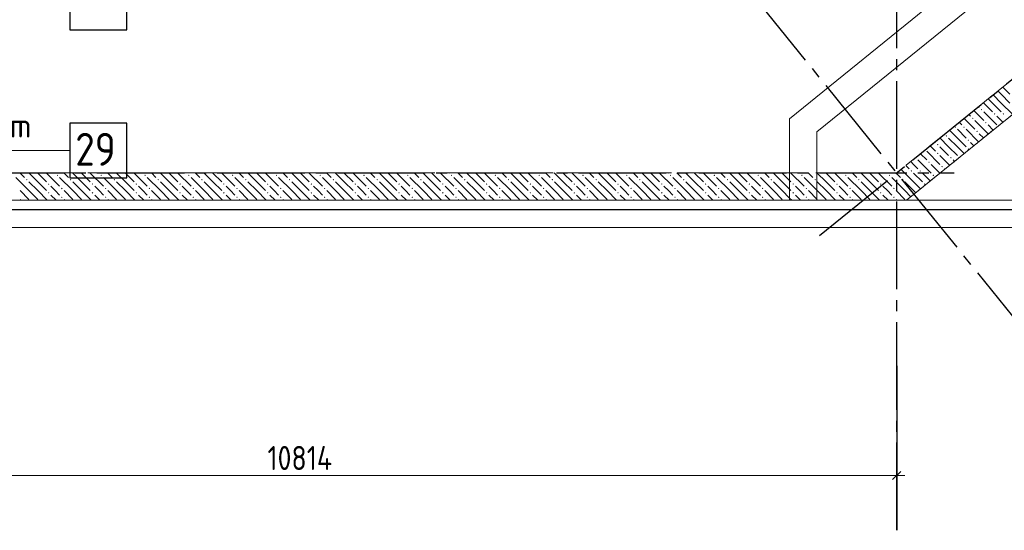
# Model space of a CAD drawing. Header units: millimetres. Extents: x 0 to 59400, y 0 to 42000.
# Tile 23 of 32: x 40496 to 49489, y 16519 to 21180. Entities that reach past the tile are written whole.
import ezdxf

# ---------------------------------------------------------------- set-up
doc = ezdxf.new("R2010")
doc.units = ezdxf.units.MM
doc.linetypes.add('______2', pattern=[270, 200, -70])
doc.linetypes.add('______5', pattern=[1100, 800, -100, 100, -100])
for name, color, linetype, lineweight in [('Standard', 7, 'Continuous', 25), ('ДОП Верх по У', 7, 'Continuous', 18), ('ЖБ Перекрытие верхний уровень_1', 7, 'Continuous', 18), ('ЖБ Перекрытие нижний уровень с отделкой', 7, 'Continuous', 13), ('Позиционная метка номер позиции', 7, 'Continuous', 13), ('Размерная линия_ общее', 7, 'Continuous', 13)]:
    doc.layers.add(name, color=color, linetype=linetype, lineweight=lineweight)
doc.layers.add('ЖБ Стена верхний уровень', color=7, linetype='______2', lineweight=13, true_color=0x656565)
doc.layers.add('Оси', color=7, linetype='______5', lineweight=13, true_color=0x656565)
doc.styles.add('ISOCPEUR', font='txt')

msp = doc.modelspace()

# ---------------------------------------------------------------- hatches: boundary and pattern name
at = {"layer": 'ЖБ Стена верхний уровень', "linetype": 'Continuous', "lineweight": 18, "transparency": 33554687}
for points in [[(49274.1, 20359.6), (49280.6, 20366.1), (49287.1, 20359.6), (49280.6, 20353.1)], [(49394.1, 20319.6), (49400.6, 20326.1), (49407.1, 20319.6), (49400.6, 20313.1)], [(49474.1, 20319.6), (49480.6, 20326.1), (49487.1, 20319.6), (49480.6, 20313.1)], [(49194.1, 20279.6), (49200.6, 20286.1), (49207.1, 20279.6), (49200.6, 20273.1)], [(49314.1, 20239.6), (49320.6, 20246.1), (49327.1, 20239.6), (49320.6, 20233.1)], [(49034.1, 20199.6), (49040.6, 20206.1), (49047.1, 20199.6), (49040.6, 20193.1)], [(49114.1, 20199.6), (49120.6, 20206.1), (49127.1, 20199.6), (49120.6, 20193.1)], [(49234.1, 20159.6), (49240.6, 20166.1), (49247.1, 20159.6), (49240.6, 20153.1)], [(48954.1, 20119.6), (48960.6, 20126.1), (48967.1, 20119.6), (48960.6, 20113.1)], [(49154.1, 20079.6), (49160.6, 20086.1), (49167.1, 20079.6), (49160.6, 20073.1)], [(48874.1, 20039.6), (48880.6, 20046.1), (48887.1, 20039.6), (48880.6, 20033.1)], [(48874.1, 19959.6), (48880.6, 19966.1), (48887.1, 19959.6), (48880.6, 19953.1)], [(49154.1, 19999.6), (49160.6, 20006.1), (49167.1, 19999.6), (49160.6, 19993.1)], [(48682.4, 19924.2), (48687.1, 19919.6), (48680.6, 19913.1), (48675.2, 19918.4)], [(48794.1, 19879.6), (48800.6, 19886.1), (48807.1, 19879.6), (48800.6, 19873.1)], [(48994.1, 19919.6), (49000.6, 19926.1), (49007.1, 19919.6), (49000.6, 19913.1)], [(49075, 19920.5), (49080.6, 19926.1), (49081.2, 19925.5)], [(48634.1, 19799.6), (48640.6, 19806.1), (48647.1, 19799.6), (48640.6, 19793.1)], [(48714.1, 19799.6), (48720.6, 19806.1), (48727.1, 19799.6), (48720.6, 19793.1)], [(48914.1, 19839.6), (48920.6, 19846.1), (48927.1, 19839.6), (48920.6, 19833.1)], [(40554.1, 19719.6), (40560.6, 19726.1), (40567.1, 19719.6), (40560.6, 19713.1)], [(40834.1, 19759.6), (40840.6, 19766.1), (40847.1, 19759.6), (40840.6, 19753.1)], [(40954.1, 19719.6), (40960.6, 19726.1), (40967.1, 19719.6), (40960.6, 19713.1)], [(41234.1, 19759.6), (41240.6, 19766.1), (41247.1, 19759.6), (41240.6, 19753.1)], [(41354.1, 19719.6), (41360.6, 19726.1), (41367.1, 19719.6), (41360.6, 19713.1)], [(41634.1, 19759.6), (41640.6, 19766.1), (41647.1, 19759.6), (41640.6, 19753.1)], [(41754.1, 19719.6), (41760.6, 19726.1), (41767.1, 19719.6), (41760.6, 19713.1)], [(42034.1, 19759.6), (42040.6, 19766.1), (42047.1, 19759.6), (42040.6, 19753.1)], [(42154.1, 19719.6), (42160.6, 19726.1), (42167.1, 19719.6), (42160.6, 19713.1)], [(42434.1, 19759.6), (42440.6, 19766.1), (42447.1, 19759.6), (42440.6, 19753.1)], [(42554.1, 19719.6), (42560.6, 19726.1), (42567.1, 19719.6), (42560.6, 19713.1)], [(42834.1, 19759.6), (42840.6, 19766.1), (42847.1, 19759.6), (42840.6, 19753.1)], [(42954.1, 19719.6), (42960.6, 19726.1), (42967.1, 19719.6), (42960.6, 19713.1)], [(43234.1, 19759.6), (43240.6, 19766.1), (43247.1, 19759.6), (43240.6, 19753.1)], [(43354.1, 19719.6), (43360.6, 19726.1), (43367.1, 19719.6), (43360.6, 19713.1)], [(43634.1, 19759.6), (43640.6, 19766.1), (43647.1, 19759.6), (43640.6, 19753.1)], [(43754.1, 19719.6), (43760.6, 19726.1), (43767.1, 19719.6), (43760.6, 19713.1)], [(44034.1, 19759.6), (44040.6, 19766.1), (44047.1, 19759.6), (44040.6, 19753.1)], [(44154.1, 19719.6), (44160.6, 19726.1), (44167.1, 19719.6), (44160.6, 19713.1)], [(44434.1, 19759.6), (44440.6, 19766.1), (44447.1, 19759.6), (44440.6, 19753.1)], [(44554.1, 19719.6), (44560.6, 19726.1), (44567.1, 19719.6), (44560.6, 19713.1)], [(44834.1, 19759.6), (44840.6, 19766.1), (44847.1, 19759.6), (44840.6, 19753.1)], [(44954.1, 19719.6), (44960.6, 19726.1), (44967.1, 19719.6), (44960.6, 19713.1)], [(45234.1, 19759.6), (45240.6, 19766.1), (45247.1, 19759.6), (45240.6, 19753.1)], [(45354.1, 19719.6), (45360.6, 19726.1), (45367.1, 19719.6), (45360.6, 19713.1)], [(45634.1, 19759.6), (45640.6, 19766.1), (45647.1, 19759.6), (45640.6, 19753.1)], [(45754.1, 19719.6), (45760.6, 19726.1), (45767.1, 19719.6), (45760.6, 19713.1)], [(46034.1, 19759.6), (46040.6, 19766.1), (46047.1, 19759.6), (46040.6, 19753.1)], [(46154.1, 19719.6), (46160.6, 19726.1), (46167.1, 19719.6), (46160.6, 19713.1)], [(46434.1, 19759.6), (46440.6, 19766.1), (46447.1, 19759.6), (46440.6, 19753.1)], [(46554.1, 19719.6), (46560.6, 19726.1), (46567.1, 19719.6), (46560.6, 19713.1)], [(46834.1, 19759.6), (46840.6, 19766.1), (46847.1, 19759.6), (46840.6, 19753.1)], [(46954.1, 19719.6), (46960.6, 19726.1), (46967.1, 19719.6), (46960.6, 19713.1)], [(47234.1, 19759.6), (47240.6, 19766.1), (47247.1, 19759.6), (47240.6, 19753.1)], [(47354.1, 19719.6), (47360.6, 19726.1), (47367.1, 19719.6), (47360.6, 19713.1)], [(47634.1, 19759.6), (47640.6, 19766.1), (47647.1, 19759.6), (47640.6, 19753.1)], [(47754.1, 19719.6), (47760.6, 19726.1), (47767.1, 19719.6), (47760.6, 19713.1)], [(48034.1, 19759.6), (48040.6, 19766.1), (48047.1, 19759.6), (48040.6, 19753.1)], [(48154.1, 19719.6), (48160.6, 19726.1), (48167.1, 19719.6), (48160.6, 19713.1)], [(48434.1, 19759.6), (48440.6, 19766.1), (48447.1, 19759.6), (48440.6, 19753.1)], [(48554.1, 19719.6), (48560.6, 19726.1), (48567.1, 19719.6), (48560.6, 19713.1)], [(48834.1, 19759.6), (48840.6, 19766.1), (48847.1, 19759.6), (48840.6, 19753.1)], [(40754.1, 19679.6), (40760.6, 19686.1), (40767.1, 19679.6), (40760.6, 19673.1)], [(40754.1, 19599.6), (40760.6, 19606.1), (40767.1, 19599.6), (40760.6, 19593.1)], [(40874.1, 19639.6), (40880.6, 19646.1), (40887.1, 19639.6), (40880.6, 19633.1)], [(41154.1, 19679.6), (41160.6, 19686.1), (41167.1, 19679.6), (41160.6, 19673.1)], [(41154.1, 19599.6), (41160.6, 19606.1), (41167.1, 19599.6), (41160.6, 19593.1)], [(41274.1, 19639.6), (41280.6, 19646.1), (41287.1, 19639.6), (41280.6, 19633.1)], [(41554.1, 19679.6), (41560.6, 19686.1), (41567.1, 19679.6), (41560.6, 19673.1)], [(41554.1, 19599.6), (41560.6, 19606.1), (41567.1, 19599.6), (41560.6, 19593.1)], [(41674.1, 19639.6), (41680.6, 19646.1), (41687.1, 19639.6), (41680.6, 19633.1)], [(41954.1, 19679.6), (41960.6, 19686.1), (41967.1, 19679.6), (41960.6, 19673.1)], [(41954.1, 19599.6), (41960.6, 19606.1), (41967.1, 19599.6), (41960.6, 19593.1)], [(42074.1, 19639.6), (42080.6, 19646.1), (42087.1, 19639.6), (42080.6, 19633.1)], [(42354.1, 19679.6), (42360.6, 19686.1), (42367.1, 19679.6), (42360.6, 19673.1)], [(42354.1, 19599.6), (42360.6, 19606.1), (42367.1, 19599.6), (42360.6, 19593.1)], [(42474.1, 19639.6), (42480.6, 19646.1), (42487.1, 19639.6), (42480.6, 19633.1)], [(42754.1, 19679.6), (42760.6, 19686.1), (42767.1, 19679.6), (42760.6, 19673.1)], [(42754.1, 19599.6), (42760.6, 19606.1), (42767.1, 19599.6), (42760.6, 19593.1)], [(42874.1, 19639.6), (42880.6, 19646.1), (42887.1, 19639.6), (42880.6, 19633.1)], [(43154.1, 19679.6), (43160.6, 19686.1), (43167.1, 19679.6), (43160.6, 19673.1)], [(43154.1, 19599.6), (43160.6, 19606.1), (43167.1, 19599.6), (43160.6, 19593.1)], [(43274.1, 19639.6), (43280.6, 19646.1), (43287.1, 19639.6), (43280.6, 19633.1)], [(43554.1, 19679.6), (43560.6, 19686.1), (43567.1, 19679.6), (43560.6, 19673.1)], [(43554.1, 19599.6), (43560.6, 19606.1), (43567.1, 19599.6), (43560.6, 19593.1)], [(43674.1, 19639.6), (43680.6, 19646.1), (43687.1, 19639.6), (43680.6, 19633.1)], [(43954.1, 19679.6), (43960.6, 19686.1), (43967.1, 19679.6), (43960.6, 19673.1)], [(43954.1, 19599.6), (43960.6, 19606.1), (43967.1, 19599.6), (43960.6, 19593.1)], [(44074.1, 19639.6), (44080.6, 19646.1), (44087.1, 19639.6), (44080.6, 19633.1)], [(44354.1, 19679.6), (44360.6, 19686.1), (44367.1, 19679.6), (44360.6, 19673.1)], [(44354.1, 19599.6), (44360.6, 19606.1), (44367.1, 19599.6), (44360.6, 19593.1)], [(44474.1, 19639.6), (44480.6, 19646.1), (44487.1, 19639.6), (44480.6, 19633.1)], [(44754.1, 19679.6), (44760.6, 19686.1), (44767.1, 19679.6), (44760.6, 19673.1)], [(44754.1, 19599.6), (44760.6, 19606.1), (44767.1, 19599.6), (44760.6, 19593.1)], [(44874.1, 19639.6), (44880.6, 19646.1), (44887.1, 19639.6), (44880.6, 19633.1)], [(45154.1, 19679.6), (45160.6, 19686.1), (45167.1, 19679.6), (45160.6, 19673.1)], [(45154.1, 19599.6), (45160.6, 19606.1), (45167.1, 19599.6), (45160.6, 19593.1)], [(45274.1, 19639.6), (45280.6, 19646.1), (45287.1, 19639.6), (45280.6, 19633.1)], [(45554.1, 19679.6), (45560.6, 19686.1), (45567.1, 19679.6), (45560.6, 19673.1)], [(45554.1, 19599.6), (45560.6, 19606.1), (45567.1, 19599.6), (45560.6, 19593.1)], [(45674.1, 19639.6), (45680.6, 19646.1), (45687.1, 19639.6), (45680.6, 19633.1)], [(45954.1, 19679.6), (45960.6, 19686.1), (45967.1, 19679.6), (45960.6, 19673.1)], [(45954.1, 19599.6), (45960.6, 19606.1), (45967.1, 19599.6), (45960.6, 19593.1)], [(46074.1, 19639.6), (46080.6, 19646.1), (46087.1, 19639.6), (46080.6, 19633.1)], [(46354.1, 19679.6), (46360.6, 19686.1), (46367.1, 19679.6), (46360.6, 19673.1)], [(46354.1, 19599.6), (46360.6, 19606.1), (46367.1, 19599.6), (46360.6, 19593.1)], [(46474.1, 19639.6), (46480.6, 19646.1), (46487.1, 19639.6), (46480.6, 19633.1)], [(46754.1, 19679.6), (46760.6, 19686.1), (46767.1, 19679.6), (46760.6, 19673.1)], [(46754.1, 19599.6), (46760.6, 19606.1), (46767.1, 19599.6), (46760.6, 19593.1)], [(46874.1, 19639.6), (46880.6, 19646.1), (46887.1, 19639.6), (46880.6, 19633.1)], [(47154.1, 19679.6), (47160.6, 19686.1), (47167.1, 19679.6), (47160.6, 19673.1)], [(47154.1, 19599.6), (47160.6, 19606.1), (47167.1, 19599.6), (47160.6, 19593.1)], [(47274.1, 19639.6), (47280.6, 19646.1), (47287.1, 19639.6), (47280.6, 19633.1)], [(47554.1, 19679.6), (47560.6, 19686.1), (47567.1, 19679.6), (47560.6, 19673.1)], [(47554.1, 19599.6), (47560.6, 19606.1), (47567.1, 19599.6), (47560.6, 19593.1)], [(47674.1, 19639.6), (47680.6, 19646.1), (47687.1, 19639.6), (47680.6, 19633.1)], [(47954.1, 19679.6), (47960.6, 19686.1), (47967.1, 19679.6), (47960.6, 19673.1)], [(47954.1, 19599.6), (47960.6, 19606.1), (47967.1, 19599.6), (47960.6, 19593.1)], [(48074.1, 19639.6), (48080.6, 19646.1), (48087.1, 19639.6), (48080.6, 19633.1)], [(48354.1, 19679.6), (48360.6, 19686.1), (48367.1, 19679.6), (48360.6, 19673.1)], [(48354.1, 19599.6), (48360.6, 19606.1), (48367.1, 19599.6), (48360.6, 19593.1)], [(48474.1, 19639.6), (48480.6, 19646.1), (48487.1, 19639.6), (48480.6, 19633.1)], [(48754.1, 19679.6), (48760.6, 19686.1), (48767.1, 19679.6), (48760.6, 19673.1)], [(40874.1, 19559.6), (40880.6, 19566.1), (40887.1, 19559.6), (40880.6, 19553.1)], [(41274.1, 19559.6), (41280.6, 19566.1), (41287.1, 19559.6), (41280.6, 19553.1)], [(41674.1, 19559.6), (41680.6, 19566.1), (41687.1, 19559.6), (41680.6, 19553.1)], [(42074.1, 19559.6), (42080.6, 19566.1), (42087.1, 19559.6), (42080.6, 19553.1)], [(42474.1, 19559.6), (42480.6, 19566.1), (42487.1, 19559.6), (42480.6, 19553.1)], [(42874.1, 19559.6), (42880.6, 19566.1), (42887.1, 19559.6), (42880.6, 19553.1)], [(43274.1, 19559.6), (43280.6, 19566.1), (43287.1, 19559.6), (43280.6, 19553.1)], [(43674.1, 19559.6), (43680.6, 19566.1), (43687.1, 19559.6), (43680.6, 19553.1)], [(44074.1, 19559.6), (44080.6, 19566.1), (44087.1, 19559.6), (44080.6, 19553.1)], [(44474.1, 19559.6), (44480.6, 19566.1), (44487.1, 19559.6), (44480.6, 19553.1)], [(44874.1, 19559.6), (44880.6, 19566.1), (44887.1, 19559.6), (44880.6, 19553.1)], [(45274.1, 19559.6), (45280.6, 19566.1), (45287.1, 19559.6), (45280.6, 19553.1)], [(45674.1, 19559.6), (45680.6, 19566.1), (45687.1, 19559.6), (45680.6, 19553.1)], [(46074.1, 19559.6), (46080.6, 19566.1), (46087.1, 19559.6), (46080.6, 19553.1)], [(46474.1, 19559.6), (46480.6, 19566.1), (46487.1, 19559.6), (46480.6, 19553.1)], [(46874.1, 19559.6), (46880.6, 19566.1), (46887.1, 19559.6), (46880.6, 19553.1)], [(47274.1, 19559.6), (47280.6, 19566.1), (47287.1, 19559.6), (47280.6, 19553.1)], [(47674.1, 19559.6), (47680.6, 19566.1), (47687.1, 19559.6), (47680.6, 19553.1)], [(48074.1, 19559.6), (48080.6, 19566.1), (48087.1, 19559.6), (48080.6, 19553.1)], [(48474.1, 19559.6), (48480.6, 19566.1), (48487.1, 19559.6), (48480.6, 19553.1)]]:
    msp.add_hatch(color=7, dxfattribs=at).paths.add_polyline_path(points, flags=16)

# ---------------------------------------------------------------- linework, layer by layer
at = {"layer": 'Standard', "color": 7, "linetype": 'Continuous', "lineweight": 13, "transparency": 33554687}
for points in [[(59400, 42000), (0, 42000), (0, 19532), (59400, 19532), (59400, 42000)], [(6812.7, 19282), (55405.8, 19282), (55405.8, 38032), (6812.7, 38032), (6812.7, 19282)], [(6812.7, 19532), (55406.2, 19532), (55406.2, 38032), (6812.7, 38032), (6812.7, 19532)]]:
    msp.add_lwpolyline(points, dxfattribs=at)
at = {"layer": 'Standard', "color": 254, "linetype": 'Continuous', "lineweight": 25, "true_color": 0xc4c4ff, "transparency": 33554687}
msp.add_lwpolyline([(7672.7, 19449), (55215.3, 19449), (55215.3, 38101), (7672.7, 38101), (7672.7, 19449)], dxfattribs=at)
at = {"layer": 'ДОП Верх по У', "color": 7, "linetype": 'Continuous', "lineweight": 25, "transparency": 33554687}
for points in [[(40953.1, 21088.9), (41473.1, 21088.9), (41473.1, 21588.9), (40953.1, 21588.9), (40953.1, 21088.9)], [(40953.1, 19737), (41473.1, 19737), (41473.1, 20237), (40953.1, 20237), (40953.1, 19737)]]:
    msp.add_lwpolyline(points, dxfattribs=at)
at = {"layer": 'ЖБ Перекрытие верхний уровень_1', "color": 7, "linetype": 'Continuous', "lineweight": 18, "transparency": 33554687}
for p, q in [((47777.7, 20156.7), (51765, 23385.6)), ((47777.7, 19532), (47777.7, 20156.7)), ((33492.7, 19532), (47777.7, 19532))]:
    msp.add_line(p, q, dxfattribs=at)
at = {"layer": 'ЖБ Перекрытие нижний уровень с отделкой', "color": 7, "linetype": 'Continuous', "lineweight": 13, "transparency": 33554687}
for p, q in [((51802, 23737.2), (47527.7, 20276)), ((48595.3, 19532), (52588.7, 22765.8)), ((47527.7, 20276), (47527.7, 19532)), ((47527.7, 19532), (48595.3, 19532))]:
    msp.add_line(p, q, dxfattribs=at)
at = {"layer": 'ЖБ Стена верхний уровень', "color": 251, "linetype": '______2', "lineweight": 13, "true_color": 0x656565, "transparency": 33554687}
for p, q in [((48595.3, 19532), (52588.7, 22765.8)), ((50216.5, 21166.5), (48506.7, 19782)), ((47527.7, 19782), (37792.7, 19782)), ((48506.7, 19782), (47527.7, 19782)), ((37325.2, 19532), (47527.7, 19532)), ((47527.7, 19532), (48595.3, 19532))]:
    msp.add_line(p, q, dxfattribs=at)
at = {"layer": 'ЖБ Стена верхний уровень', "color": 9, "linetype": 'Continuous', "lineweight": 18, "true_color": 0xc7c7c7, "transparency": 33554687}
for p, q in [((49460.6, 20499.6), (49430.3, 20529.9)), ((49474.5, 20565.7), (49540.6, 20499.6)), ((49300.6, 20419.6), (49380.6, 20339.6)), ((49380.6, 20419.6), (49341.9, 20458.3)), ((49380.6, 20419.6), (49460.6, 20339.6)), ((49386.1, 20494.1), (49460.6, 20419.6)), ((49460.6, 20499.6), (49540.6, 20419.6)), ((49460.6, 20419.6), (49563.8, 20316.3)), ((49209.3, 20350.9), (49300.6, 20259.6)), ((49260.6, 20379.6), (49253.5, 20386.7)), ((49300.6, 20339.6), (49420.6, 20219.6)), ((49100.6, 20219.6), (49076.6, 20243.5)), ((49120.8, 20279.3), (49220.6, 20179.6)), ((49165, 20315.1), (49180.6, 20299.6)), ((49220.6, 20259.6), (49340.6, 20139.6)), ((49460.6, 20259.6), (49420.6, 20299.6)), ((49475.4, 20244.7), (49460.6, 20259.6)), ((49060.6, 20099.6), (48988.2, 20171.9)), ((49060.6, 20179.6), (49140.6, 20099.6)), ((49140.6, 20179.6), (49254.4, 20065.8)), ((49387, 20173.1), (49340.6, 20219.6)), ((48855.6, 20064.5), (48860.6, 20059.6)), ((48980.6, 20019.6), (48899.8, 20100.3)), ((48980.6, 20099.6), (49060.6, 20019.6)), ((49060.6, 20099.6), (49140.6, 20019.6)), ((49210.2, 20030), (49180.6, 20059.6)), ((49298.6, 20101.5), (49260.6, 20139.6)), ((48780.6, 19979.6), (48900.6, 19859.6)), ((48820.6, 20019.6), (48811.4, 20028.7)), ((48860.6, 19979.6), (48820.6, 20019.6)), ((48900.6, 20019.6), (48980.6, 19939.6)), ((48980.6, 20019.6), (49060.6, 19939.6)), ((49060.6, 20019.6), (49121.8, 19958.4)), ((48660.6, 19859.6), (48634.6, 19885.5)), ((48700.6, 19899.6), (48820.6, 19779.6)), ((48723, 19957.1), (48780.6, 19899.6)), ((48900.6, 19939.6), (48989.2, 19851)), ((49033.4, 19886.8), (49020.6, 19899.6)), ((48660.6, 19699.6), (48546.2, 19814)), ((48590.4, 19849.7), (48620.6, 19819.6)), ((48700.6, 19819.6), (48660.6, 19859.6)), ((48820.6, 19859.6), (48900.8, 19779.4)), ((48945, 19815.2), (48940.6, 19819.6)), ((40580.6, 19619.6), (40460.6, 19739.6)), ((40498.1, 19782), (40540.6, 19739.6)), ((40660.6, 19699.6), (40578.1, 19782)), ((40580.6, 19699.6), (40660.6, 19619.6)), ((40660.6, 19779.6), (40740.6, 19699.6)), ((40660.6, 19699.6), (40740.6, 19619.6)), ((40740.6, 19779.6), (40860.6, 19659.6)), ((40818.1, 19782), (40820.6, 19779.6)), ((40980.6, 19619.6), (40860.6, 19739.6)), ((40898.1, 19782), (40940.6, 19739.6)), ((41060.6, 19699.6), (40978.1, 19782)), ((40980.6, 19699.6), (41060.6, 19619.6)), ((41060.6, 19779.6), (41140.6, 19699.6)), ((41060.6, 19699.6), (41140.6, 19619.6)), ((41140.6, 19779.6), (41260.6, 19659.6)), ((41218.1, 19782), (41220.6, 19779.6)), ((41380.6, 19619.6), (41260.6, 19739.6)), ((41298.1, 19782), (41340.6, 19739.6)), ((41460.6, 19699.6), (41378.1, 19782)), ((41380.6, 19699.6), (41460.6, 19619.6)), ((41460.6, 19779.6), (41540.6, 19699.6)), ((41460.6, 19699.6), (41540.6, 19619.6)), ((41540.6, 19779.6), (41660.6, 19659.6)), ((41618.1, 19782), (41620.6, 19779.6)), ((41780.6, 19619.6), (41660.6, 19739.6)), ((41698.1, 19782), (41740.6, 19739.6)), ((41860.6, 19699.6), (41778.1, 19782)), ((41780.6, 19699.6), (41860.6, 19619.6)), ((41860.6, 19779.6), (41940.6, 19699.6)), ((41860.6, 19699.6), (41940.6, 19619.6)), ((41940.6, 19779.6), (42060.6, 19659.6)), ((42018.1, 19782), (42020.6, 19779.6)), ((42180.6, 19619.6), (42060.6, 19739.6)), ((42098.1, 19782), (42140.6, 19739.6)), ((42260.6, 19699.6), (42178.1, 19782)), ((42180.6, 19699.6), (42260.6, 19619.6)), ((42260.6, 19779.6), (42340.6, 19699.6)), ((42260.6, 19699.6), (42340.6, 19619.6)), ((42340.6, 19779.6), (42460.6, 19659.6)), ((42418.1, 19782), (42420.6, 19779.6)), ((42580.6, 19619.6), (42460.6, 19739.6)), ((42498.1, 19782), (42540.6, 19739.6)), ((42660.6, 19699.6), (42578.1, 19782)), ((42580.6, 19699.6), (42660.6, 19619.6)), ((42660.6, 19779.6), (42740.6, 19699.6)), ((42660.6, 19699.6), (42740.6, 19619.6)), ((42740.6, 19779.6), (42860.6, 19659.6)), ((42818.1, 19782), (42820.6, 19779.6)), ((42980.6, 19619.6), (42860.6, 19739.6)), ((42898.1, 19782), (42940.6, 19739.6)), ((43060.6, 19699.6), (42978.1, 19782)), ((42980.6, 19699.6), (43060.6, 19619.6)), ((43060.6, 19779.6), (43140.6, 19699.6)), ((43060.6, 19699.6), (43140.6, 19619.6)), ((43140.6, 19779.6), (43260.6, 19659.6)), ((43218.1, 19782), (43220.6, 19779.6)), ((43380.6, 19619.6), (43260.6, 19739.6)), ((43298.1, 19782), (43340.6, 19739.6)), ((43460.6, 19699.6), (43378.1, 19782)), ((43380.6, 19699.6), (43460.6, 19619.6)), ((43460.6, 19779.6), (43540.6, 19699.6)), ((43460.6, 19699.6), (43540.6, 19619.6)), ((43540.6, 19779.6), (43660.6, 19659.6)), ((43618.1, 19782), (43620.6, 19779.6)), ((43780.6, 19619.6), (43660.6, 19739.6)), ((43698.1, 19782), (43740.6, 19739.6)), ((43860.6, 19699.6), (43778.1, 19782)), ((43780.6, 19699.6), (43860.6, 19619.6)), ((43860.6, 19779.6), (43940.6, 19699.6)), ((43860.6, 19699.6), (43940.6, 19619.6)), ((43940.6, 19779.6), (44060.6, 19659.6)), ((44018.1, 19782), (44020.6, 19779.6)), ((44180.6, 19619.6), (44060.6, 19739.6)), ((44098.1, 19782), (44140.6, 19739.6)), ((44260.6, 19699.6), (44178.1, 19782)), ((44180.6, 19699.6), (44260.6, 19619.6)), ((44260.6, 19779.6), (44340.6, 19699.6)), ((44260.6, 19699.6), (44340.6, 19619.6)), ((44340.6, 19779.6), (44460.6, 19659.6)), ((44418.1, 19782), (44420.6, 19779.6)), ((44580.6, 19619.6), (44460.6, 19739.6)), ((44498.1, 19782), (44540.6, 19739.6)), ((44660.6, 19699.6), (44578.1, 19782)), ((44580.6, 19699.6), (44660.6, 19619.6)), ((44660.6, 19779.6), (44740.6, 19699.6)), ((44660.6, 19699.6), (44740.6, 19619.6)), ((44740.6, 19779.6), (44860.6, 19659.6)), ((44818.1, 19782), (44820.6, 19779.6)), ((44980.6, 19619.6), (44860.6, 19739.6)), ((44898.1, 19782), (44940.6, 19739.6)), ((45060.6, 19699.6), (44978.1, 19782)), ((44980.6, 19699.6), (45060.6, 19619.6)), ((45060.6, 19779.6), (45140.6, 19699.6)), ((45060.6, 19699.6), (45140.6, 19619.6)), ((45140.6, 19779.6), (45260.6, 19659.6)), ((45218.1, 19782), (45220.6, 19779.6)), ((45380.6, 19619.6), (45260.6, 19739.6)), ((45298.1, 19782), (45340.6, 19739.6)), ((45460.6, 19699.6), (45378.1, 19782)), ((45380.6, 19699.6), (45460.6, 19619.6)), ((45460.6, 19779.6), (45540.6, 19699.6)), ((45460.6, 19699.6), (45540.6, 19619.6)), ((45540.6, 19779.6), (45660.6, 19659.6)), ((45618.1, 19782), (45620.6, 19779.6)), ((45780.6, 19619.6), (45660.6, 19739.6)), ((45698.1, 19782), (45740.6, 19739.6)), ((45860.6, 19699.6), (45778.1, 19782)), ((45780.6, 19699.6), (45860.6, 19619.6)), ((45860.6, 19779.6), (45940.6, 19699.6)), ((45860.6, 19699.6), (45940.6, 19619.6)), ((45940.6, 19779.6), (46060.6, 19659.6)), ((46018.1, 19782), (46020.6, 19779.6)), ((46180.6, 19619.6), (46060.6, 19739.6)), ((46098.1, 19782), (46140.6, 19739.6)), ((46260.6, 19699.6), (46178.1, 19782)), ((46180.6, 19699.6), (46260.6, 19619.6)), ((46260.6, 19779.6), (46340.6, 19699.6)), ((46260.6, 19699.6), (46340.6, 19619.6)), ((46340.6, 19779.6), (46460.6, 19659.6)), ((46418.1, 19782), (46420.6, 19779.6)), ((46580.6, 19619.6), (46460.6, 19739.6)), ((46498.1, 19782), (46540.6, 19739.6)), ((46660.6, 19699.6), (46578.1, 19782)), ((46580.6, 19699.6), (46660.6, 19619.6)), ((46660.6, 19779.6), (46740.6, 19699.6)), ((46660.6, 19699.6), (46740.6, 19619.6)), ((46740.6, 19779.6), (46860.6, 19659.6)), ((46818.1, 19782), (46820.6, 19779.6)), ((46980.6, 19619.6), (46860.6, 19739.6)), ((46898.1, 19782), (46940.6, 19739.6)), ((47060.6, 19699.6), (46978.1, 19782)), ((46980.6, 19699.6), (47060.6, 19619.6)), ((47060.6, 19779.6), (47140.6, 19699.6)), ((47060.6, 19699.6), (47140.6, 19619.6)), ((47140.6, 19779.6), (47260.6, 19659.6)), ((47218.1, 19782), (47220.6, 19779.6)), ((47380.6, 19619.6), (47260.6, 19739.6)), ((47298.1, 19782), (47340.6, 19739.6)), ((47460.6, 19699.6), (47378.1, 19782)), ((47380.6, 19699.6), (47460.6, 19619.6)), ((47460.6, 19779.6), (47527.7, 19712.4)), ((47460.6, 19699.6), (47527.7, 19632.4)), ((47527.7, 19712.4), (47540.6, 19699.6)), ((47540.6, 19779.6), (47660.6, 19659.6)), ((47618.1, 19782), (47620.6, 19779.6)), ((47780.6, 19619.6), (47660.6, 19739.6)), ((47698.1, 19782), (47740.6, 19739.6)), ((47860.6, 19699.6), (47778.1, 19782)), ((47780.6, 19699.6), (47860.6, 19619.6)), ((47860.6, 19779.6), (47940.6, 19699.6)), ((47860.6, 19699.6), (47940.6, 19619.6)), ((47940.6, 19779.6), (48060.6, 19659.6)), ((48018.1, 19782), (48020.6, 19779.6)), ((48180.6, 19619.6), (48060.6, 19739.6)), ((48098.1, 19782), (48140.6, 19739.6)), ((48260.6, 19699.6), (48178.1, 19782)), ((48180.6, 19699.6), (48260.6, 19619.6)), ((48260.6, 19779.6), (48340.6, 19699.6)), ((48260.6, 19699.6), (48340.6, 19619.6)), ((48340.6, 19779.6), (48460.6, 19659.6)), ((48418.1, 19782), (48420.6, 19779.6)), ((48555.3, 19644.8), (48460.6, 19739.6)), ((48498.1, 19782), (48511.4, 19768.7)), ((48511.4, 19768.7), (48540.6, 19739.6)), ((48580.6, 19699.6), (48660.6, 19619.6)), ((48660.6, 19779.6), (48740.6, 19699.6)), ((48660.6, 19699.6), (48723.9, 19636.2)), ((48740.6, 19779.6), (48812.4, 19707.8)), ((40500.6, 19619.6), (40580.6, 19539.6)), ((40580.6, 19619.6), (40660.6, 19539.6)), ((40660.6, 19619.6), (40748.1, 19532)), ((40820.6, 19619.6), (40780.6, 19659.6)), ((40860.6, 19579.6), (40820.6, 19619.6)), ((40900.6, 19619.6), (40980.6, 19539.6)), ((40980.6, 19619.6), (41060.6, 19539.6)), ((41060.6, 19619.6), (41148.1, 19532)), ((41220.6, 19619.6), (41180.6, 19659.6)), ((41260.6, 19579.6), (41220.6, 19619.6)), ((41300.6, 19619.6), (41380.6, 19539.6)), ((41380.6, 19619.6), (41460.6, 19539.6)), ((41460.6, 19619.6), (41548.1, 19532)), ((41620.6, 19619.6), (41580.6, 19659.6)), ((41660.6, 19579.6), (41620.6, 19619.6)), ((41700.6, 19619.6), (41780.6, 19539.6)), ((41780.6, 19619.6), (41860.6, 19539.6)), ((41860.6, 19619.6), (41948.1, 19532)), ((42020.6, 19619.6), (41980.6, 19659.6)), ((42060.6, 19579.6), (42020.6, 19619.6)), ((42100.6, 19619.6), (42180.6, 19539.6)), ((42180.6, 19619.6), (42260.6, 19539.6)), ((42260.6, 19619.6), (42348.1, 19532)), ((42420.6, 19619.6), (42380.6, 19659.6)), ((42460.6, 19579.6), (42420.6, 19619.6)), ((42500.6, 19619.6), (42580.6, 19539.6)), ((42580.6, 19619.6), (42660.6, 19539.6)), ((42660.6, 19619.6), (42748.1, 19532)), ((42820.6, 19619.6), (42780.6, 19659.6)), ((42860.6, 19579.6), (42820.6, 19619.6)), ((42900.6, 19619.6), (42980.6, 19539.6)), ((42980.6, 19619.6), (43060.6, 19539.6)), ((43060.6, 19619.6), (43148.1, 19532)), ((43220.6, 19619.6), (43180.6, 19659.6)), ((43260.6, 19579.6), (43220.6, 19619.6)), ((43300.6, 19619.6), (43380.6, 19539.6)), ((43380.6, 19619.6), (43460.6, 19539.6)), ((43460.6, 19619.6), (43548.1, 19532)), ((43620.6, 19619.6), (43580.6, 19659.6)), ((43660.6, 19579.6), (43620.6, 19619.6)), ((43700.6, 19619.6), (43780.6, 19539.6)), ((43780.6, 19619.6), (43860.6, 19539.6)), ((43860.6, 19619.6), (43948.1, 19532)), ((44020.6, 19619.6), (43980.6, 19659.6)), ((44060.6, 19579.6), (44020.6, 19619.6)), ((44100.6, 19619.6), (44180.6, 19539.6)), ((44180.6, 19619.6), (44260.6, 19539.6)), ((44260.6, 19619.6), (44348.1, 19532)), ((44420.6, 19619.6), (44380.6, 19659.6)), ((44460.6, 19579.6), (44420.6, 19619.6)), ((44500.6, 19619.6), (44580.6, 19539.6)), ((44580.6, 19619.6), (44660.6, 19539.6)), ((44660.6, 19619.6), (44748.1, 19532)), ((44820.6, 19619.6), (44780.6, 19659.6)), ((44860.6, 19579.6), (44820.6, 19619.6)), ((44900.6, 19619.6), (44980.6, 19539.6)), ((44980.6, 19619.6), (45060.6, 19539.6)), ((45060.6, 19619.6), (45148.1, 19532)), ((45220.6, 19619.6), (45180.6, 19659.6)), ((45260.6, 19579.6), (45220.6, 19619.6)), ((45300.6, 19619.6), (45380.6, 19539.6)), ((45380.6, 19619.6), (45460.6, 19539.6)), ((45460.6, 19619.6), (45548.1, 19532)), ((45620.6, 19619.6), (45580.6, 19659.6)), ((45660.6, 19579.6), (45620.6, 19619.6)), ((45700.6, 19619.6), (45780.6, 19539.6)), ((45780.6, 19619.6), (45860.6, 19539.6)), ((45860.6, 19619.6), (45948.1, 19532)), ((46020.6, 19619.6), (45980.6, 19659.6)), ((46060.6, 19579.6), (46020.6, 19619.6)), ((46100.6, 19619.6), (46180.6, 19539.6)), ((46180.6, 19619.6), (46260.6, 19539.6)), ((46260.6, 19619.6), (46348.1, 19532)), ((46420.6, 19619.6), (46380.6, 19659.6)), ((46460.6, 19579.6), (46420.6, 19619.6)), ((46500.6, 19619.6), (46580.6, 19539.6)), ((46580.6, 19619.6), (46660.6, 19539.6)), ((46660.6, 19619.6), (46748.1, 19532)), ((46820.6, 19619.6), (46780.6, 19659.6)), ((46860.6, 19579.6), (46820.6, 19619.6)), ((46900.6, 19619.6), (46980.6, 19539.6)), ((46980.6, 19619.6), (47060.6, 19539.6)), ((47060.6, 19619.6), (47148.1, 19532)), ((47220.6, 19619.6), (47180.6, 19659.6)), ((47260.6, 19579.6), (47220.6, 19619.6)), ((47300.6, 19619.6), (47380.6, 19539.6)), ((47380.6, 19619.6), (47460.6, 19539.6)), ((47460.6, 19619.6), (47527.7, 19552.4)), ((47527.7, 19632.4), (47540.6, 19619.6)), ((47620.6, 19619.6), (47580.6, 19659.6)), ((47660.6, 19579.6), (47620.6, 19619.6)), ((47700.6, 19619.6), (47780.6, 19539.6)), ((47780.6, 19619.6), (47860.6, 19539.6)), ((47860.6, 19619.6), (47948.1, 19532)), ((48020.6, 19619.6), (47980.6, 19659.6)), ((48060.6, 19579.6), (48020.6, 19619.6)), ((48100.6, 19619.6), (48180.6, 19539.6)), ((48180.6, 19619.6), (48260.6, 19539.6)), ((48260.6, 19619.6), (48348.1, 19532)), ((48420.6, 19619.6), (48380.6, 19659.6)), ((48460.6, 19579.6), (48420.6, 19619.6)), ((48500.6, 19619.6), (48580.6, 19539.6)), ((48580.6, 19619.6), (48555.3, 19644.8)), ((48580.6, 19619.6), (48635.5, 19564.6)), ((48660.6, 19619.6), (48679.7, 19600.4)), ((40500.6, 19539.6), (40508.1, 19532)), ((40780.6, 19579.6), (40828.1, 19532)), ((40900.6, 19539.6), (40908.1, 19532)), ((41180.6, 19579.6), (41228.1, 19532)), ((41300.6, 19539.6), (41308.1, 19532)), ((41580.6, 19579.6), (41628.1, 19532)), ((41700.6, 19539.6), (41708.1, 19532)), ((41980.6, 19579.6), (42028.1, 19532)), ((42100.6, 19539.6), (42108.1, 19532)), ((42380.6, 19579.6), (42428.1, 19532)), ((42500.6, 19539.6), (42508.1, 19532)), ((42780.6, 19579.6), (42828.1, 19532)), ((42900.6, 19539.6), (42908.1, 19532)), ((43180.6, 19579.6), (43228.1, 19532)), ((43300.6, 19539.6), (43308.1, 19532)), ((43580.6, 19579.6), (43628.1, 19532)), ((43700.6, 19539.6), (43708.1, 19532)), ((43980.6, 19579.6), (44028.1, 19532)), ((44100.6, 19539.6), (44108.1, 19532)), ((44380.6, 19579.6), (44428.1, 19532)), ((44500.6, 19539.6), (44508.1, 19532)), ((44780.6, 19579.6), (44828.1, 19532)), ((44900.6, 19539.6), (44908.1, 19532)), ((45180.6, 19579.6), (45228.1, 19532)), ((45300.6, 19539.6), (45308.1, 19532)), ((45580.6, 19579.6), (45628.1, 19532)), ((45700.6, 19539.6), (45708.1, 19532)), ((45980.6, 19579.6), (46028.1, 19532)), ((46100.6, 19539.6), (46108.1, 19532)), ((46380.6, 19579.6), (46428.1, 19532)), ((46500.6, 19539.6), (46508.1, 19532)), ((46780.6, 19579.6), (46828.1, 19532)), ((46900.6, 19539.6), (46908.1, 19532)), ((47180.6, 19579.6), (47228.1, 19532)), ((47300.6, 19539.6), (47308.1, 19532)), ((47527.7, 19552.4), (47548.1, 19532)), ((47580.6, 19579.6), (47628.1, 19532)), ((47700.6, 19539.6), (47708.1, 19532)), ((47980.6, 19579.6), (48028.1, 19532)), ((48100.6, 19539.6), (48108.1, 19532)), ((48380.6, 19579.6), (48428.1, 19532)), ((48500.6, 19539.6), (48508.1, 19532))]:
    msp.add_line(p, q, dxfattribs=at)
at = {"layer": 'Оси', "color": 8, "linetype": '______5', "lineweight": -3, "transparency": 33554687}
for p, q in [((50441.6, 17392.6), (39063.5, 31443.4)), ((47799.5, 19209.3), (57886.9, 27377.9)), ((48506.7, 16519.3), (48506.7, 22050.2)), ((3800, 19782), (49030, 19782))]:
    msp.add_line(p, q, dxfattribs=at)
at = {"layer": 'Оси', "color": 7, "linetype": 'Continuous', "lineweight": 25, "transparency": 33554687}
msp.add_line((48506.7, 18019.3), (48506.7, 16519.3), dxfattribs=at)
at = {"layer": 'Позиционная метка номер позиции', "color": 7, "linetype": 'Continuous', "lineweight": 13, "transparency": 33554687}
msp.add_lwpolyline([(37772.7, 21093), (38106.1, 20759.7), (38106.1, 19987), (40953.1, 19987)], dxfattribs=at)
at = {"layer": 'Размерная линия_ общее', "color": 253, "linetype": 'Continuous', "lineweight": -3, "true_color": 0xa0a0a0, "transparency": 33554687}
for q in [(48506.7, 17144.3), (48506.7, 16894.3), (48506.7, 16719.3)]:
    msp.add_line((48506.7, 17019.3), q, dxfattribs=at)
at = {"layer": 'Размерная линия_ общее', "color": 7, "linetype": 'Continuous', "lineweight": 13, "transparency": 33554687}
for p, q in [((37692.7, 17019.3), (48506.7, 17019.3)), ((48506.7, 17019.3), (48581.7, 17019.3))]:
    msp.add_line(p, q, dxfattribs=at)
at = {"layer": 'Размерная линия_ общее', "color": 7, "linetype": 'Continuous', "lineweight": 25, "transparency": 33554687}
msp.add_line((48469.2, 16981.8), (48544.2, 17056.8), dxfattribs=at)

# ---------------------------------------------------------------- texts
at = {"layer": 'ДОП Верх по У', "color": 7, "linetype": 'Continuous', "lineweight": 13, "transparency": 33554687, "attachment_point": 7, "style": 'ISOCPEUR'}
for s, insert, char_height, width in [('\\W0.96;ø12 L=2340mm ', (38761.1, 20104.4), 220, 2172.605), ('\\W0.87;29', (41003.1, 19847), 300, 550.803)]:
    msp.add_mtext(s, dxfattribs=dict(at, insert=insert, char_height=char_height, width=width))
at = {"layer": 'Размерная линия_ общее', "color": 7, "linetype": 'Continuous', "lineweight": 25, "transparency": 33554687, "insert": (42758.7, 17069.3), "char_height": 220, "width": 796.27, "attachment_point": 7, "style": 'ISOCPEUR'}
msp.add_mtext('\\W0.84;10814', dxfattribs=at)

doc.saveas('drawing.dxf')
